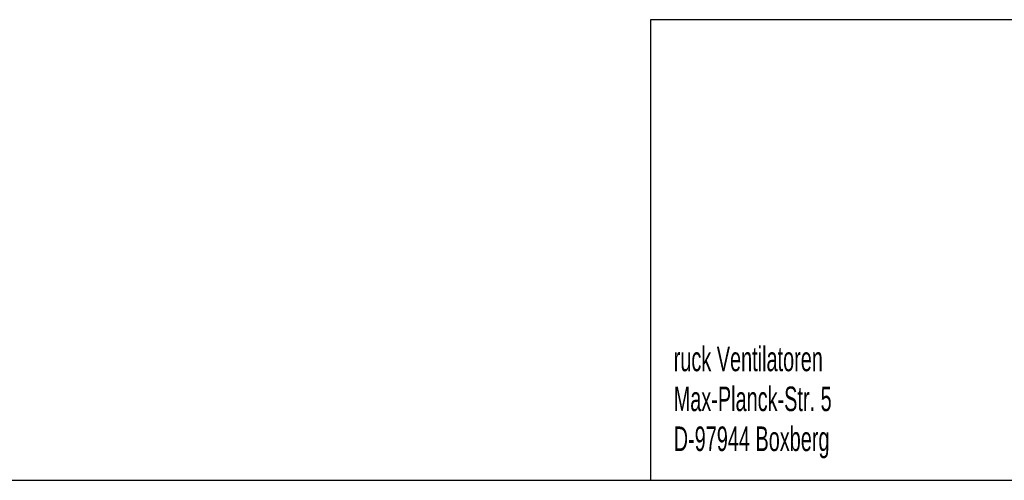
# Model space of a CAD drawing. Extents: x 5 to 297, y -3 to 205.
# Tile 21 of 38: x 107 to 172, y 5 to 35. Entities that reach past the tile are written whole.
import ezdxf

# ---------------------------------------------------------------- set-up
doc = ezdxf.new("R2010")
doc.units = 0
doc.layers.get('0').update_dxf_attribs({"linetype": 'CONTINUOUS'})
doc.styles.add('SLDTEXTSTYLE0', font='TXT', dxfattribs={"width": 0.605})

# ---------------------------------------------------------------- blocks, each defined once
blk = doc.blocks.new('SW_NOTE_0_2')
at = {"color": 0, "linetype": 'CONTINUOUS', "char_height": 1.6, "attachment_point": 1, "style": 'SLDTEXTSTYLE0'}
for s, insert in [('ruck Ventilatoren', (0, 2.063)), ('Max-Planck-Str. 5', (0, -0.537)), ('D-97944 Boxberg', (0, -3.137))]:
    blk.add_mtext(s, dxfattribs=dict(at, insert=insert))

msp = doc.modelspace()

# ---------------------------------------------------------------- linework, layer by layer
at = {"color": 7, "linetype": 'CONTINUOUS'}
for p, q in [((292, 35), (148.5, 35)), ((148.5, 35), (148.5, 5)), ((148.5, 20), (148.499, 20)), ((5, 5), (292, 5))]:
    msp.add_line(p, q, dxfattribs=at)

# ---------------------------------------------------------------- block references
msp.add_blockref('SW_NOTE_0_2', (150.014, 11.643), dxfattribs=at)

doc.saveas('drawing.dxf')
